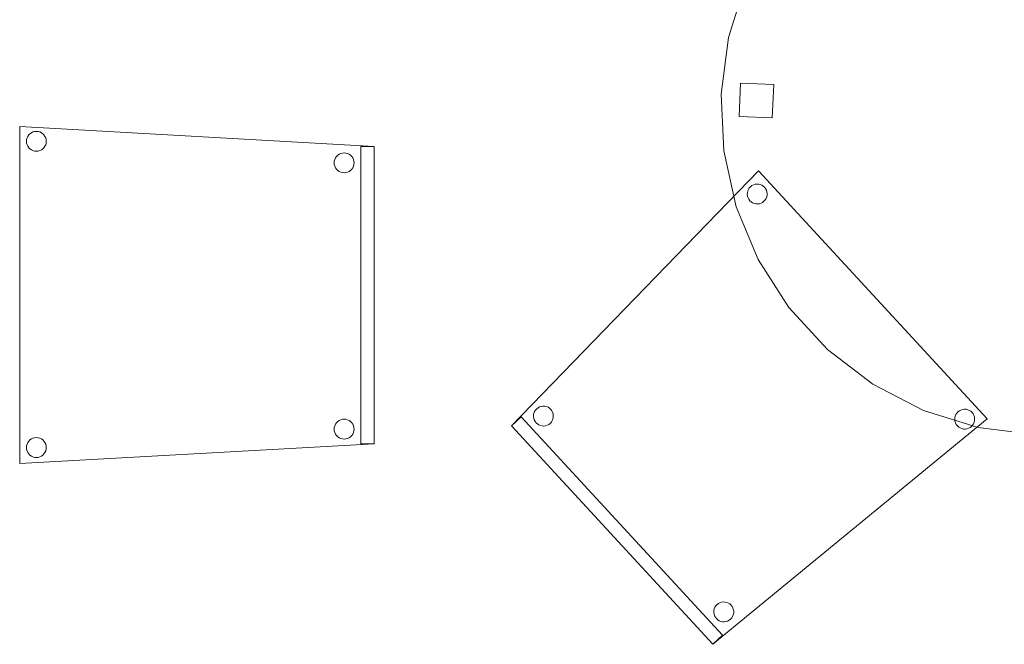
# Model space of a CAD drawing. Header units: metres. Extents: x 397.7 to 427.5, y 12.7 to 28.4.
# Tile 13 of 72: x 401.8 to 403.3, y 20.7 to 21.6. Entities that reach past the tile are written whole.
import ezdxf

# ---------------------------------------------------------------- set-up
doc = ezdxf.new("R2010")
doc.units = ezdxf.units.M
doc.layers.add('02_MOBILIARIO', color=7, linetype='Continuous', lineweight=18)
doc.layers.add('A-DETL-____-MBND', color=7, linetype='Continuous', lineweight=18)

# ---------------------------------------------------------------- blocks, each defined once
blk = doc.blocks.new('Family - Cadira confident_P3-156578-06_CLI_AIGUA_P3')
at = {"layer": 'A-DETL-____-MBND', "color": 253, "true_color": 0xaaaaaa}
for p, q in [((0, 0.5065), (0.5326, 0.4765)), ((0, 0), (0, 0.5065)), ((0.5326, 0.4765), (0, 0.5065)), ((0, 0.5065), (0, 0)), ((0.0104, 0.4868), (0.0111, 0.4893)), ((0.0111, 0.4893), (0.0104, 0.4868)), ((0.0111, 0.4893), (0.0122, 0.4917)), ((0.0122, 0.4917), (0.0111, 0.4893)), ((0.0122, 0.4917), (0.0137, 0.4938)), ((0.0137, 0.4938), (0.0122, 0.4917)), ((0.0137, 0.4938), (0.0155, 0.4957)), ((0.0155, 0.4957), (0.0137, 0.4938)), ((0.0155, 0.4957), (0.0176, 0.4972)), ((0.0176, 0.4972), (0.0155, 0.4957)), ((0.0176, 0.4972), (0.02, 0.4983)), ((0.02, 0.4983), (0.0176, 0.4972)), ((0.02, 0.4983), (0.0225, 0.4989)), ((0.0225, 0.4989), (0.02, 0.4983)), ((0.0225, 0.4989), (0.0251, 0.4992)), ((0.0251, 0.4992), (0.0225, 0.4989)), ((0.0251, 0.4992), (0.0277, 0.4989)), ((0.0277, 0.4989), (0.0251, 0.4992)), ((0.0277, 0.4989), (0.0302, 0.4983)), ((0.0302, 0.4983), (0.0277, 0.4989)), ((0.0302, 0.4983), (0.0326, 0.4972)), ((0.0326, 0.4972), (0.0302, 0.4983)), ((0.0326, 0.4972), (0.0347, 0.4957)), ((0.0347, 0.4957), (0.0326, 0.4972)), ((0.0347, 0.4957), (0.0365, 0.4938)), ((0.0365, 0.4938), (0.0347, 0.4957)), ((0.0365, 0.4938), (0.038, 0.4917)), ((0.038, 0.4917), (0.0365, 0.4938)), ((0.038, 0.4917), (0.0391, 0.4893)), ((0.0391, 0.4893), (0.038, 0.4917)), ((0.0391, 0.4893), (0.0398, 0.4868)), ((0.0398, 0.4868), (0.0391, 0.4893)), ((0.0102, 0.4842), (0.0104, 0.4868)), ((0.0104, 0.4868), (0.0102, 0.4842)), ((0.0104, 0.4816), (0.0102, 0.4842)), ((0.0102, 0.4842), (0.0104, 0.4816)), ((0.0111, 0.4791), (0.0104, 0.4816)), ((0.0104, 0.4816), (0.0111, 0.4791)), ((0.0122, 0.4768), (0.0111, 0.4791)), ((0.0111, 0.4791), (0.0122, 0.4768)), ((0.0136, 0.4746), (0.0122, 0.4768)), ((0.0122, 0.4768), (0.0136, 0.4746)), ((0.0155, 0.4728), (0.0136, 0.4746)), ((0.0136, 0.4746), (0.0155, 0.4728)), ((0.0365, 0.4746), (0.0347, 0.4728)), ((0.0347, 0.4728), (0.0365, 0.4746)), ((0.038, 0.4767), (0.0365, 0.4746)), ((0.0365, 0.4746), (0.038, 0.4767)), ((0.0391, 0.4791), (0.038, 0.4767)), ((0.038, 0.4767), (0.0391, 0.4791)), ((0.0398, 0.4816), (0.0391, 0.4791)), ((0.0391, 0.4791), (0.0398, 0.4816)), ((0.0398, 0.4868), (0.04, 0.4842)), ((0.04, 0.4842), (0.0398, 0.4868)), ((0.04, 0.4842), (0.0398, 0.4816)), ((0.0398, 0.4816), (0.04, 0.4842)), ((0.5126, 0.03), (0.5126, 0.4765)), ((0.5126, 0.4765), (0.5326, 0.4765)), ((0.5126, 0.4765), (0.5126, 0.03)), ((0.5326, 0.4765), (0.5126, 0.4765)), ((0.5326, 0.4765), (0.5326, 0.03)), ((0.5326, 0.03), (0.5326, 0.4765)), ((0.5326, 0.4765), (0.5326, 0.03)), ((0.5326, 0.03), (0.5326, 0.4765)), ((0.0176, 0.4713), (0.0155, 0.4728)), ((0.0155, 0.4728), (0.0176, 0.4713)), ((0.02, 0.4702), (0.0176, 0.4713)), ((0.0176, 0.4713), (0.02, 0.4702)), ((0.0225, 0.4695), (0.02, 0.4702)), ((0.02, 0.4702), (0.0225, 0.4695)), ((0.0251, 0.4693), (0.0225, 0.4695)), ((0.0225, 0.4695), (0.0251, 0.4693)), ((0.0277, 0.4695), (0.0251, 0.4693)), ((0.0251, 0.4693), (0.0277, 0.4695)), ((0.0302, 0.4702), (0.0277, 0.4695)), ((0.0277, 0.4695), (0.0302, 0.4702)), ((0.0326, 0.4713), (0.0302, 0.4702)), ((0.0302, 0.4702), (0.0326, 0.4713)), ((0.0347, 0.4728), (0.0326, 0.4713)), ((0.0326, 0.4713), (0.0347, 0.4728)), ((0.4735, 0.457), (0.4746, 0.4593)), ((0.4746, 0.4593), (0.4735, 0.457)), ((0.4746, 0.4593), (0.4761, 0.4615)), ((0.4761, 0.4615), (0.4746, 0.4593)), ((0.4761, 0.4615), (0.4779, 0.4633)), ((0.4779, 0.4633), (0.4761, 0.4615)), ((0.4779, 0.4633), (0.48, 0.4648)), ((0.48, 0.4648), (0.4779, 0.4633)), ((0.48, 0.4648), (0.4824, 0.4659)), ((0.4824, 0.4659), (0.48, 0.4648)), ((0.4824, 0.4659), (0.4849, 0.4666)), ((0.4849, 0.4666), (0.4824, 0.4659)), ((0.4849, 0.4666), (0.4875, 0.4668)), ((0.4875, 0.4668), (0.4849, 0.4666)), ((0.4875, 0.4668), (0.4901, 0.4666)), ((0.4901, 0.4666), (0.4875, 0.4668)), ((0.4901, 0.4666), (0.4926, 0.4659)), ((0.4926, 0.4659), (0.4901, 0.4666)), ((0.4926, 0.4659), (0.495, 0.4648)), ((0.495, 0.4648), (0.4926, 0.4659)), ((0.495, 0.4648), (0.4971, 0.4633)), ((0.4971, 0.4633), (0.495, 0.4648)), ((0.4971, 0.4633), (0.499, 0.4615)), ((0.499, 0.4615), (0.4971, 0.4633)), ((0.499, 0.4615), (0.5004, 0.4593)), ((0.5004, 0.4593), (0.499, 0.4615)), ((0.5004, 0.4593), (0.5015, 0.457)), ((0.5015, 0.457), (0.5004, 0.4593)), ((0.4726, 0.4519), (0.4728, 0.4545)), ((0.4728, 0.4545), (0.4726, 0.4519)), ((0.4728, 0.4493), (0.4726, 0.4519)), ((0.4726, 0.4519), (0.4728, 0.4493)), ((0.4728, 0.4545), (0.4735, 0.457)), ((0.4735, 0.457), (0.4728, 0.4545)), ((0.4735, 0.4468), (0.4728, 0.4493)), ((0.4728, 0.4493), (0.4735, 0.4468)), ((0.4746, 0.4444), (0.4735, 0.4468)), ((0.4735, 0.4468), (0.4746, 0.4444)), ((0.4761, 0.4423), (0.4746, 0.4444)), ((0.4746, 0.4444), (0.4761, 0.4423)), ((0.5004, 0.4444), (0.4989, 0.4423)), ((0.4989, 0.4423), (0.5004, 0.4444)), ((0.5015, 0.4467), (0.5004, 0.4444)), ((0.5004, 0.4444), (0.5015, 0.4467)), ((0.5015, 0.457), (0.5022, 0.4544)), ((0.5022, 0.4544), (0.5015, 0.457)), ((0.5022, 0.4493), (0.5015, 0.4467)), ((0.5015, 0.4467), (0.5022, 0.4493)), ((0.5022, 0.4544), (0.5024, 0.4519)), ((0.5024, 0.4519), (0.5022, 0.4544)), ((0.5024, 0.4519), (0.5022, 0.4493)), ((0.5022, 0.4493), (0.5024, 0.4519)), ((0.4779, 0.4404), (0.4761, 0.4423)), ((0.4761, 0.4423), (0.4779, 0.4404)), ((0.48, 0.4389), (0.4779, 0.4404)), ((0.4779, 0.4404), (0.48, 0.4389)), ((0.4824, 0.4378), (0.48, 0.4389)), ((0.48, 0.4389), (0.4824, 0.4378)), ((0.4849, 0.4372), (0.4824, 0.4378)), ((0.4824, 0.4378), (0.4849, 0.4372)), ((0.4875, 0.4369), (0.4849, 0.4372)), ((0.4849, 0.4372), (0.4875, 0.4369)), ((0.4901, 0.4372), (0.4875, 0.4369)), ((0.4875, 0.4369), (0.4901, 0.4372)), ((0.4926, 0.4378), (0.4901, 0.4372)), ((0.4901, 0.4372), (0.4926, 0.4378)), ((0.495, 0.4389), (0.4926, 0.4378)), ((0.4926, 0.4378), (0.495, 0.4389)), ((0.4971, 0.4404), (0.495, 0.4389)), ((0.495, 0.4389), (0.4971, 0.4404)), ((0.4989, 0.4423), (0.4971, 0.4404)), ((0.4971, 0.4404), (0.4989, 0.4423)), ((0.4735, 0.057), (0.4746, 0.0593)), ((0.4746, 0.0593), (0.4735, 0.057)), ((0.4746, 0.0593), (0.4761, 0.0615)), ((0.4761, 0.0615), (0.4746, 0.0593)), ((0.4761, 0.0615), (0.4779, 0.0633)), ((0.4779, 0.0633), (0.4761, 0.0615)), ((0.4779, 0.0633), (0.48, 0.0648)), ((0.48, 0.0648), (0.4779, 0.0633)), ((0.48, 0.0648), (0.4824, 0.0659)), ((0.4824, 0.0659), (0.48, 0.0648)), ((0.4824, 0.0659), (0.4849, 0.0666)), ((0.4849, 0.0666), (0.4824, 0.0659)), ((0.4849, 0.0666), (0.4875, 0.0668)), ((0.4875, 0.0668), (0.4849, 0.0666)), ((0.4875, 0.0668), (0.4901, 0.0666)), ((0.4901, 0.0666), (0.4875, 0.0668)), ((0.4901, 0.0666), (0.4926, 0.0659)), ((0.4926, 0.0659), (0.4901, 0.0666)), ((0.4926, 0.0659), (0.495, 0.0648)), ((0.495, 0.0648), (0.4926, 0.0659)), ((0.495, 0.0648), (0.4971, 0.0633)), ((0.4971, 0.0633), (0.495, 0.0648)), ((0.4971, 0.0633), (0.499, 0.0615)), ((0.499, 0.0615), (0.4971, 0.0633)), ((0.499, 0.0615), (0.5004, 0.0593)), ((0.5004, 0.0593), (0.499, 0.0615)), ((0.5004, 0.0593), (0.5015, 0.057)), ((0.5015, 0.057), (0.5004, 0.0593)), ((0.4726, 0.0519), (0.4728, 0.0545)), ((0.4728, 0.0545), (0.4726, 0.0519)), ((0.4728, 0.0493), (0.4726, 0.0519)), ((0.4726, 0.0519), (0.4728, 0.0493)), ((0.4728, 0.0545), (0.4735, 0.057)), ((0.4735, 0.057), (0.4728, 0.0545)), ((0.4735, 0.0468), (0.4728, 0.0493)), ((0.4728, 0.0493), (0.4735, 0.0468)), ((0.4746, 0.0444), (0.4735, 0.0468)), ((0.4735, 0.0468), (0.4746, 0.0444)), ((0.4761, 0.0423), (0.4746, 0.0444)), ((0.4746, 0.0444), (0.4761, 0.0423)), ((0.5004, 0.0444), (0.4989, 0.0423)), ((0.4989, 0.0423), (0.5004, 0.0444)), ((0.5015, 0.0467), (0.5004, 0.0444)), ((0.5004, 0.0444), (0.5015, 0.0467)), ((0.5015, 0.057), (0.5022, 0.0544)), ((0.5022, 0.0544), (0.5015, 0.057)), ((0.5022, 0.0493), (0.5015, 0.0467)), ((0.5015, 0.0467), (0.5022, 0.0493)), ((0.5022, 0.0544), (0.5024, 0.0519)), ((0.5024, 0.0519), (0.5022, 0.0544)), ((0.5024, 0.0519), (0.5022, 0.0493)), ((0.5022, 0.0493), (0.5024, 0.0519)), ((0.5326, 0.03), (0, 0)), ((0, 0), (0.5326, 0.03)), ((0.0111, 0.0293), (0.0122, 0.0317)), ((0.0122, 0.0317), (0.0111, 0.0293)), ((0.0122, 0.0317), (0.0137, 0.0338)), ((0.0137, 0.0338), (0.0122, 0.0317)), ((0.0137, 0.0338), (0.0155, 0.0357)), ((0.0155, 0.0357), (0.0137, 0.0338)), ((0.0155, 0.0357), (0.0176, 0.0372)), ((0.0176, 0.0372), (0.0155, 0.0357)), ((0.0176, 0.0372), (0.02, 0.0383)), ((0.02, 0.0383), (0.0176, 0.0372)), ((0.02, 0.0383), (0.0225, 0.0389)), ((0.0225, 0.0389), (0.02, 0.0383)), ((0.0225, 0.0389), (0.0251, 0.0392)), ((0.0251, 0.0392), (0.0225, 0.0389)), ((0.0251, 0.0392), (0.0277, 0.0389)), ((0.0277, 0.0389), (0.0251, 0.0392)), ((0.0277, 0.0389), (0.0302, 0.0383)), ((0.0302, 0.0383), (0.0277, 0.0389)), ((0.0302, 0.0383), (0.0326, 0.0372)), ((0.0326, 0.0372), (0.0302, 0.0383)), ((0.0326, 0.0372), (0.0347, 0.0357)), ((0.0347, 0.0357), (0.0326, 0.0372)), ((0.0347, 0.0357), (0.0365, 0.0338)), ((0.0365, 0.0338), (0.0347, 0.0357)), ((0.0365, 0.0338), (0.038, 0.0317)), ((0.038, 0.0317), (0.0365, 0.0338)), ((0.038, 0.0317), (0.0391, 0.0293)), ((0.0391, 0.0293), (0.038, 0.0317)), ((0.4779, 0.0404), (0.4761, 0.0423)), ((0.4761, 0.0423), (0.4779, 0.0404)), ((0.48, 0.0389), (0.4779, 0.0404)), ((0.4779, 0.0404), (0.48, 0.0389)), ((0.4824, 0.0378), (0.48, 0.0389)), ((0.48, 0.0389), (0.4824, 0.0378)), ((0.4849, 0.0372), (0.4824, 0.0378)), ((0.4824, 0.0378), (0.4849, 0.0372)), ((0.4875, 0.0369), (0.4849, 0.0372)), ((0.4849, 0.0372), (0.4875, 0.0369)), ((0.4901, 0.0372), (0.4875, 0.0369)), ((0.4875, 0.0369), (0.4901, 0.0372)), ((0.4926, 0.0378), (0.4901, 0.0372)), ((0.4901, 0.0372), (0.4926, 0.0378)), ((0.495, 0.0389), (0.4926, 0.0378)), ((0.4926, 0.0378), (0.495, 0.0389)), ((0.4971, 0.0404), (0.495, 0.0389)), ((0.495, 0.0389), (0.4971, 0.0404)), ((0.4989, 0.0423), (0.4971, 0.0404)), ((0.4971, 0.0404), (0.4989, 0.0423)), ((0.5326, 0.03), (0.5126, 0.03)), ((0.5126, 0.03), (0.5326, 0.03)), ((0.0102, 0.0242), (0.0104, 0.0268)), ((0.0104, 0.0268), (0.0102, 0.0242)), ((0.0104, 0.0216), (0.0102, 0.0242)), ((0.0102, 0.0242), (0.0104, 0.0216)), ((0.0104, 0.0268), (0.0111, 0.0293)), ((0.0111, 0.0293), (0.0104, 0.0268)), ((0.0111, 0.0191), (0.0104, 0.0216)), ((0.0104, 0.0216), (0.0111, 0.0191)), ((0.0122, 0.0168), (0.0111, 0.0191)), ((0.0111, 0.0191), (0.0122, 0.0168)), ((0.0136, 0.0146), (0.0122, 0.0168)), ((0.0122, 0.0168), (0.0136, 0.0146)), ((0.038, 0.0167), (0.0365, 0.0146)), ((0.0365, 0.0146), (0.038, 0.0167)), ((0.0391, 0.0191), (0.038, 0.0167)), ((0.038, 0.0167), (0.0391, 0.0191)), ((0.0391, 0.0293), (0.0398, 0.0268)), ((0.0398, 0.0268), (0.0391, 0.0293)), ((0.0398, 0.0216), (0.0391, 0.0191)), ((0.0391, 0.0191), (0.0398, 0.0216)), ((0.0398, 0.0268), (0.04, 0.0242)), ((0.04, 0.0242), (0.0398, 0.0268)), ((0.04, 0.0242), (0.0398, 0.0216)), ((0.0398, 0.0216), (0.04, 0.0242)), ((0.0155, 0.0128), (0.0136, 0.0146)), ((0.0136, 0.0146), (0.0155, 0.0128)), ((0.0176, 0.0113), (0.0155, 0.0128)), ((0.0155, 0.0128), (0.0176, 0.0113)), ((0.02, 0.0102), (0.0176, 0.0113)), ((0.0176, 0.0113), (0.02, 0.0102)), ((0.0225, 0.0095), (0.02, 0.0102)), ((0.02, 0.0102), (0.0225, 0.0095)), ((0.0251, 0.0093), (0.0225, 0.0095)), ((0.0225, 0.0095), (0.0251, 0.0093)), ((0.0277, 0.0095), (0.0251, 0.0093)), ((0.0251, 0.0093), (0.0277, 0.0095)), ((0.0302, 0.0102), (0.0277, 0.0095)), ((0.0277, 0.0095), (0.0302, 0.0102)), ((0.0326, 0.0113), (0.0302, 0.0102)), ((0.0302, 0.0102), (0.0326, 0.0113)), ((0.0347, 0.0128), (0.0326, 0.0113)), ((0.0326, 0.0113), (0.0347, 0.0128)), ((0.0365, 0.0146), (0.0347, 0.0128)), ((0.0347, 0.0128), (0.0365, 0.0146))]:
    blk.add_line(p, q, dxfattribs=at)
blk = doc.blocks.new('Family - Cadira confident_P3-156783-06_CLI_AIGUA_P3')
at = {"layer": 'A-DETL-____-MBND', "color": 253, "true_color": 0xaaaaaa}
for p, q in [((0, 0.3284), (0.3713, 0.7113)), ((0.3713, 0.7113), (0, 0.3284)), ((0.3713, 0.7113), (0.7146, 0.3389)), ((0.7146, 0.3389), (0.3713, 0.7113)), ((0.3545, 0.6784), (0.355, 0.681)), ((0.355, 0.681), (0.3545, 0.6784)), ((0.355, 0.681), (0.356, 0.6834)), ((0.356, 0.6834), (0.355, 0.681)), ((0.356, 0.6834), (0.3574, 0.6856)), ((0.3574, 0.6856), (0.356, 0.6834)), ((0.3574, 0.6856), (0.3592, 0.6875)), ((0.3592, 0.6875), (0.3574, 0.6856)), ((0.3592, 0.6875), (0.3612, 0.6891)), ((0.3612, 0.6891), (0.3592, 0.6875)), ((0.3612, 0.6891), (0.3635, 0.6903)), ((0.3635, 0.6903), (0.3612, 0.6891)), ((0.3635, 0.6903), (0.366, 0.6911)), ((0.366, 0.6911), (0.3635, 0.6903)), ((0.366, 0.6911), (0.3686, 0.6914)), ((0.3686, 0.6914), (0.366, 0.6911)), ((0.3686, 0.6914), (0.3712, 0.6913)), ((0.3712, 0.6913), (0.3686, 0.6914)), ((0.3712, 0.6913), (0.3738, 0.6908)), ((0.3738, 0.6908), (0.3712, 0.6913)), ((0.3738, 0.6908), (0.3762, 0.6898)), ((0.3762, 0.6898), (0.3738, 0.6908)), ((0.3762, 0.6898), (0.3784, 0.6884)), ((0.3784, 0.6884), (0.3762, 0.6898)), ((0.3784, 0.6884), (0.3803, 0.6866)), ((0.3803, 0.6866), (0.3784, 0.6884)), ((0.3803, 0.6866), (0.3819, 0.6846)), ((0.3819, 0.6846), (0.3803, 0.6866)), ((0.3819, 0.6846), (0.3831, 0.6823)), ((0.3831, 0.6823), (0.3819, 0.6846)), ((0.3831, 0.6823), (0.3839, 0.6798)), ((0.3839, 0.6798), (0.3831, 0.6823)), ((0.3544, 0.6758), (0.3545, 0.6784)), ((0.3545, 0.6784), (0.3544, 0.6758)), ((0.3547, 0.6733), (0.3544, 0.6758)), ((0.3544, 0.6758), (0.3547, 0.6733)), ((0.3555, 0.6708), (0.3547, 0.6733)), ((0.3547, 0.6733), (0.3555, 0.6708)), ((0.3567, 0.6685), (0.3555, 0.6708)), ((0.3555, 0.6708), (0.3567, 0.6685)), ((0.3583, 0.6664), (0.3567, 0.6685)), ((0.3567, 0.6685), (0.3583, 0.6664)), ((0.3602, 0.6647), (0.3583, 0.6664)), ((0.3583, 0.6664), (0.3602, 0.6647)), ((0.3812, 0.6675), (0.3794, 0.6655)), ((0.3794, 0.6655), (0.3812, 0.6675)), ((0.3826, 0.6697), (0.3812, 0.6675)), ((0.3812, 0.6675), (0.3826, 0.6697)), ((0.3836, 0.6721), (0.3826, 0.6697)), ((0.3826, 0.6697), (0.3836, 0.6721)), ((0.3841, 0.6746), (0.3836, 0.6721)), ((0.3836, 0.6721), (0.3841, 0.6746)), ((0.3839, 0.6798), (0.3842, 0.6772)), ((0.3842, 0.6772), (0.3839, 0.6798)), ((0.3842, 0.6772), (0.3841, 0.6746)), ((0.3841, 0.6746), (0.3842, 0.6772)), ((0.3624, 0.6633), (0.3602, 0.6647)), ((0.3602, 0.6647), (0.3624, 0.6633)), ((0.3648, 0.6623), (0.3624, 0.6633)), ((0.3624, 0.6633), (0.3648, 0.6623)), ((0.3674, 0.6617), (0.3648, 0.6623)), ((0.3648, 0.6623), (0.3674, 0.6617)), ((0.37, 0.6616), (0.3674, 0.6617)), ((0.3674, 0.6617), (0.37, 0.6616)), ((0.3726, 0.6619), (0.37, 0.6616)), ((0.37, 0.6616), (0.3726, 0.6619)), ((0.375, 0.6627), (0.3726, 0.6619)), ((0.3726, 0.6619), (0.375, 0.6627)), ((0.3773, 0.6639), (0.375, 0.6627)), ((0.375, 0.6627), (0.3773, 0.6639)), ((0.3794, 0.6655), (0.3773, 0.6639)), ((0.3773, 0.6639), (0.3794, 0.6655)), ((0.0379, 0.3538), (0.0399, 0.3554)), ((0.0399, 0.3554), (0.0379, 0.3538)), ((0.0399, 0.3554), (0.0422, 0.3566)), ((0.0422, 0.3566), (0.0399, 0.3554)), ((0.0422, 0.3566), (0.0447, 0.3574)), ((0.0447, 0.3574), (0.0422, 0.3566)), ((0.0447, 0.3574), (0.0473, 0.3578)), ((0.0473, 0.3578), (0.0447, 0.3574)), ((0.0473, 0.3578), (0.0499, 0.3577)), ((0.0499, 0.3577), (0.0473, 0.3578)), ((0.0499, 0.3577), (0.0524, 0.3571)), ((0.0524, 0.3571), (0.0499, 0.3577)), ((0.0524, 0.3571), (0.0549, 0.3561)), ((0.0549, 0.3561), (0.0524, 0.3571)), ((0.0549, 0.3561), (0.0571, 0.3547)), ((0.0571, 0.3547), (0.0549, 0.3561)), ((0, 0.3284), (0.0147, 0.3419)), ((0.0147, 0.3419), (0, 0.3284)), ((0.0147, 0.3419), (0.3173, 0.0136)), ((0.3173, 0.0136), (0.0147, 0.3419)), ((0.0331, 0.3422), (0.0332, 0.3448)), ((0.0332, 0.3448), (0.0331, 0.3422)), ((0.0334, 0.3396), (0.0331, 0.3422)), ((0.0331, 0.3422), (0.0334, 0.3396)), ((0.0332, 0.3448), (0.0337, 0.3473)), ((0.0337, 0.3473), (0.0332, 0.3448)), ((0.0337, 0.3473), (0.0347, 0.3497)), ((0.0347, 0.3497), (0.0337, 0.3473)), ((0.0347, 0.3497), (0.0361, 0.3519)), ((0.0361, 0.3519), (0.0347, 0.3497)), ((0.0361, 0.3519), (0.0379, 0.3538)), ((0.0379, 0.3538), (0.0361, 0.3519)), ((0.0571, 0.3547), (0.059, 0.353)), ((0.059, 0.353), (0.0571, 0.3547)), ((0.059, 0.353), (0.0606, 0.3509)), ((0.0606, 0.3509), (0.059, 0.353)), ((0.0606, 0.3509), (0.0618, 0.3486)), ((0.0618, 0.3486), (0.0606, 0.3509)), ((0.0618, 0.3486), (0.0626, 0.3461)), ((0.0626, 0.3461), (0.0618, 0.3486)), ((0.0628, 0.3409), (0.0622, 0.3384)), ((0.0622, 0.3384), (0.0628, 0.3409)), ((0.0626, 0.3461), (0.0629, 0.3435)), ((0.0629, 0.3435), (0.0626, 0.3461)), ((0.0629, 0.3435), (0.0628, 0.3409)), ((0.0628, 0.3409), (0.0629, 0.3435)), ((0.6662, 0.3402), (0.6668, 0.3427)), ((0.6668, 0.3427), (0.6662, 0.3402)), ((0.6668, 0.3427), (0.6678, 0.3451)), ((0.6678, 0.3451), (0.6668, 0.3427)), ((0.6678, 0.3451), (0.6691, 0.3473)), ((0.6691, 0.3473), (0.6678, 0.3451)), ((0.6691, 0.3473), (0.6709, 0.3492)), ((0.6709, 0.3492), (0.6691, 0.3473)), ((0.6709, 0.3492), (0.673, 0.3508)), ((0.673, 0.3508), (0.6709, 0.3492)), ((0.673, 0.3508), (0.6753, 0.352)), ((0.6753, 0.352), (0.673, 0.3508)), ((0.6753, 0.352), (0.6778, 0.3528)), ((0.6778, 0.3528), (0.6753, 0.352)), ((0.6778, 0.3528), (0.6803, 0.3532)), ((0.6803, 0.3532), (0.6778, 0.3528)), ((0.6803, 0.3532), (0.6829, 0.3531)), ((0.6829, 0.3531), (0.6803, 0.3532)), ((0.6829, 0.3531), (0.6855, 0.3525)), ((0.6855, 0.3525), (0.6829, 0.3531)), ((0.6855, 0.3525), (0.6879, 0.3515)), ((0.6879, 0.3515), (0.6855, 0.3525)), ((0.6879, 0.3515), (0.6901, 0.3501)), ((0.6901, 0.3501), (0.6879, 0.3515)), ((0.6901, 0.3501), (0.692, 0.3484)), ((0.692, 0.3484), (0.6901, 0.3501)), ((0.692, 0.3484), (0.6936, 0.3463)), ((0.6936, 0.3463), (0.692, 0.3484)), ((0.6936, 0.3463), (0.6948, 0.344)), ((0.6948, 0.344), (0.6936, 0.3463)), ((0.6948, 0.344), (0.6956, 0.3415)), ((0.6956, 0.3415), (0.6948, 0.344)), ((0.6956, 0.3415), (0.6959, 0.3389)), ((0.6959, 0.3389), (0.6956, 0.3415)), ((0.3026, 0), (0, 0.3284)), ((0, 0.3284), (0.3026, 0)), ((0.3026, 0), (0, 0.3284)), ((0, 0.3284), (0.3026, 0)), ((0.0342, 0.3371), (0.0334, 0.3396)), ((0.0334, 0.3396), (0.0342, 0.3371)), ((0.0354, 0.3348), (0.0342, 0.3371)), ((0.0342, 0.3371), (0.0354, 0.3348)), ((0.037, 0.3327), (0.0354, 0.3348)), ((0.0354, 0.3348), (0.037, 0.3327)), ((0.0389, 0.331), (0.037, 0.3327)), ((0.037, 0.3327), (0.0389, 0.331)), ((0.0411, 0.3296), (0.0389, 0.331)), ((0.0389, 0.331), (0.0411, 0.3296)), ((0.0435, 0.3286), (0.0411, 0.3296)), ((0.0411, 0.3296), (0.0435, 0.3286)), ((0.0461, 0.328), (0.0435, 0.3286)), ((0.0435, 0.3286), (0.0461, 0.328)), ((0.0487, 0.3279), (0.0461, 0.328)), ((0.0461, 0.328), (0.0487, 0.3279)), ((0.0512, 0.3283), (0.0487, 0.3279)), ((0.0487, 0.3279), (0.0512, 0.3283)), ((0.0537, 0.3291), (0.0512, 0.3283)), ((0.0512, 0.3283), (0.0537, 0.3291)), ((0.056, 0.3303), (0.0537, 0.3291)), ((0.0537, 0.3291), (0.056, 0.3303)), ((0.0581, 0.3318), (0.056, 0.3303)), ((0.056, 0.3303), (0.0581, 0.3318)), ((0.0599, 0.3338), (0.0581, 0.3318)), ((0.0581, 0.3318), (0.0599, 0.3338)), ((0.0612, 0.336), (0.0599, 0.3338)), ((0.0599, 0.3338), (0.0612, 0.336)), ((0.0622, 0.3384), (0.0612, 0.336)), ((0.0612, 0.336), (0.0622, 0.3384)), ((0.7146, 0.3389), (0.3026, 0)), ((0.3026, 0), (0.7146, 0.3389)), ((0.6661, 0.3376), (0.6662, 0.3402)), ((0.6662, 0.3402), (0.6661, 0.3376)), ((0.6664, 0.335), (0.6661, 0.3376)), ((0.6661, 0.3376), (0.6664, 0.335)), ((0.6672, 0.3325), (0.6664, 0.335)), ((0.6664, 0.335), (0.6672, 0.3325)), ((0.6684, 0.3302), (0.6672, 0.3325)), ((0.6672, 0.3325), (0.6684, 0.3302)), ((0.67, 0.3281), (0.6684, 0.3302)), ((0.6684, 0.3302), (0.67, 0.3281)), ((0.672, 0.3264), (0.67, 0.3281)), ((0.67, 0.3281), (0.672, 0.3264)), ((0.6742, 0.325), (0.672, 0.3264)), ((0.672, 0.3264), (0.6742, 0.325)), ((0.6891, 0.3257), (0.6868, 0.3245)), ((0.6868, 0.3245), (0.6891, 0.3257)), ((0.6911, 0.3273), (0.6891, 0.3257)), ((0.6891, 0.3257), (0.6911, 0.3273)), ((0.6929, 0.3292), (0.6911, 0.3273)), ((0.6911, 0.3273), (0.6929, 0.3292)), ((0.6943, 0.3314), (0.6929, 0.3292)), ((0.6929, 0.3292), (0.6943, 0.3314)), ((0.6953, 0.3338), (0.6943, 0.3314)), ((0.6943, 0.3314), (0.6953, 0.3338)), ((0.6958, 0.3363), (0.6953, 0.3338)), ((0.6953, 0.3338), (0.6958, 0.3363)), ((0.6959, 0.3389), (0.6958, 0.3363)), ((0.6958, 0.3363), (0.6959, 0.3389)), ((0.6766, 0.324), (0.6742, 0.325)), ((0.6742, 0.325), (0.6766, 0.324)), ((0.6791, 0.3234), (0.6766, 0.324)), ((0.6766, 0.324), (0.6791, 0.3234)), ((0.6817, 0.3233), (0.6791, 0.3234)), ((0.6791, 0.3234), (0.6817, 0.3233)), ((0.6843, 0.3237), (0.6817, 0.3233)), ((0.6817, 0.3233), (0.6843, 0.3237)), ((0.6868, 0.3245), (0.6843, 0.3237)), ((0.6843, 0.3237), (0.6868, 0.3245)), ((0.3072, 0.0578), (0.3089, 0.0597)), ((0.3089, 0.0597), (0.3072, 0.0578)), ((0.3089, 0.0597), (0.311, 0.0613)), ((0.311, 0.0613), (0.3089, 0.0597)), ((0.311, 0.0613), (0.3133, 0.0625)), ((0.3133, 0.0625), (0.311, 0.0613)), ((0.3133, 0.0625), (0.3158, 0.0633)), ((0.3158, 0.0633), (0.3133, 0.0625)), ((0.3158, 0.0633), (0.3184, 0.0636)), ((0.3184, 0.0636), (0.3158, 0.0633)), ((0.3184, 0.0636), (0.321, 0.0635)), ((0.321, 0.0635), (0.3184, 0.0636)), ((0.321, 0.0635), (0.3235, 0.0629)), ((0.3235, 0.0629), (0.321, 0.0635)), ((0.3235, 0.0629), (0.3259, 0.062)), ((0.3259, 0.062), (0.3235, 0.0629)), ((0.3259, 0.062), (0.3281, 0.0606)), ((0.3281, 0.0606), (0.3259, 0.062)), ((0.3281, 0.0606), (0.33, 0.0588)), ((0.33, 0.0588), (0.3281, 0.0606)), ((0.3041, 0.048), (0.3042, 0.0506)), ((0.3042, 0.0506), (0.3041, 0.048)), ((0.3045, 0.0454), (0.3041, 0.048)), ((0.3041, 0.048), (0.3045, 0.0454)), ((0.3042, 0.0506), (0.3048, 0.0532)), ((0.3048, 0.0532), (0.3042, 0.0506)), ((0.3053, 0.0429), (0.3045, 0.0454)), ((0.3045, 0.0454), (0.3053, 0.0429)), ((0.3048, 0.0532), (0.3058, 0.0556)), ((0.3058, 0.0556), (0.3048, 0.0532)), ((0.3058, 0.0556), (0.3072, 0.0578)), ((0.3072, 0.0578), (0.3058, 0.0556)), ((0.33, 0.0588), (0.3316, 0.0567)), ((0.3316, 0.0567), (0.33, 0.0588)), ((0.3316, 0.0567), (0.3328, 0.0544)), ((0.3328, 0.0544), (0.3316, 0.0567)), ((0.3328, 0.0544), (0.3336, 0.052)), ((0.3336, 0.052), (0.3328, 0.0544)), ((0.3339, 0.0468), (0.3333, 0.0442)), ((0.3333, 0.0442), (0.3339, 0.0468)), ((0.3336, 0.052), (0.334, 0.0494)), ((0.334, 0.0494), (0.3336, 0.052)), ((0.334, 0.0494), (0.3339, 0.0468)), ((0.3339, 0.0468), (0.334, 0.0494)), ((0.3065, 0.0406), (0.3053, 0.0429)), ((0.3053, 0.0429), (0.3065, 0.0406)), ((0.3081, 0.0386), (0.3065, 0.0406)), ((0.3065, 0.0406), (0.3081, 0.0386)), ((0.31, 0.0368), (0.3081, 0.0386)), ((0.3081, 0.0386), (0.31, 0.0368)), ((0.3122, 0.0354), (0.31, 0.0368)), ((0.31, 0.0368), (0.3122, 0.0354)), ((0.3146, 0.0344), (0.3122, 0.0354)), ((0.3122, 0.0354), (0.3146, 0.0344)), ((0.3171, 0.0339), (0.3146, 0.0344)), ((0.3146, 0.0344), (0.3171, 0.0339)), ((0.3197, 0.0338), (0.3171, 0.0339)), ((0.3171, 0.0339), (0.3197, 0.0338)), ((0.3223, 0.0341), (0.3197, 0.0338)), ((0.3197, 0.0338), (0.3223, 0.0341)), ((0.3248, 0.0349), (0.3223, 0.0341)), ((0.3223, 0.0341), (0.3248, 0.0349)), ((0.3271, 0.0361), (0.3248, 0.0349)), ((0.3248, 0.0349), (0.3271, 0.0361)), ((0.3292, 0.0377), (0.3271, 0.0361)), ((0.3271, 0.0361), (0.3292, 0.0377)), ((0.3309, 0.0396), (0.3292, 0.0377)), ((0.3292, 0.0377), (0.3309, 0.0396)), ((0.3323, 0.0418), (0.3309, 0.0396)), ((0.3309, 0.0396), (0.3323, 0.0418)), ((0.3333, 0.0442), (0.3323, 0.0418)), ((0.3323, 0.0418), (0.3333, 0.0442)), ((0.3173, 0.0136), (0.3026, 0)), ((0.3026, 0), (0.3173, 0.0136))]:
    blk.add_line(p, q, dxfattribs=at)
blk = doc.blocks.new('Family - Taula D100_P3-156821-06_CLI_AIGUA_P3')
at = {"layer": 'A-DETL-____-MBND', "color": 253, "true_color": 0xaaaaaa}
for p, q in [((0.3425, 0.9602), (0.4262, 0.979)), ((0.4262, 0.979), (0.3425, 0.9602)), ((0.4262, 0.979), (0.5118, 0.9829)), ((0.5118, 0.9829), (0.4262, 0.979)), ((0.5118, 0.9829), (0.5968, 0.9719)), ((0.5968, 0.9719), (0.5118, 0.9829)), ((0.5968, 0.9719), (0.6787, 0.9463)), ((0.6787, 0.9463), (0.5968, 0.9719)), ((0.2634, 0.9273), (0.3425, 0.9602)), ((0.3425, 0.9602), (0.2634, 0.9273)), ((0.4869, 0.9057), (0.489, 0.9557)), ((0.489, 0.9557), (0.4869, 0.9057)), ((0.489, 0.9557), (0.5389, 0.9536)), ((0.5389, 0.9536), (0.489, 0.9557)), ((0.5389, 0.9536), (0.5369, 0.9037)), ((0.5369, 0.9037), (0.5389, 0.9536)), ((0.6787, 0.9463), (0.7548, 0.9069)), ((0.7548, 0.9069), (0.6787, 0.9463)), ((0.1912, 0.881), (0.2634, 0.9273)), ((0.2634, 0.9273), (0.1912, 0.881)), ((0.5369, 0.9037), (0.4869, 0.9057)), ((0.4869, 0.9057), (0.5369, 0.9037)), ((0.7548, 0.9069), (0.823, 0.8549)), ((0.823, 0.8549), (0.7548, 0.9069)), ((0.1281, 0.823), (0.1912, 0.881)), ((0.1912, 0.881), (0.1281, 0.823)), ((0.823, 0.8549), (0.881, 0.7918)), ((0.881, 0.7918), (0.823, 0.8549)), ((0.076, 0.7548), (0.1281, 0.823)), ((0.1281, 0.823), (0.076, 0.7548)), ((0.881, 0.7918), (0.9273, 0.7196)), ((0.9273, 0.7196), (0.881, 0.7918)), ((0.0366, 0.6787), (0.076, 0.7548)), ((0.076, 0.7548), (0.0366, 0.6787)), ((0.9273, 0.7196), (0.9602, 0.6404)), ((0.9602, 0.6404), (0.9273, 0.7196)), ((0.011, 0.5968), (0.0366, 0.6787)), ((0.0366, 0.6787), (0.011, 0.5968)), ((0.9602, 0.6404), (0.979, 0.5568)), ((0.979, 0.5568), (0.9602, 0.6404)), ((0, 0.5118), (0.011, 0.5968)), ((0.011, 0.5968), (0, 0.5118)), ((0.979, 0.5568), (0.9829, 0.4711)), ((0.9829, 0.4711), (0.979, 0.5568)), ((0.0269, 0.4781), (0.0289, 0.5281)), ((0.0289, 0.5281), (0.0269, 0.4781)), ((0.0289, 0.5281), (0.0789, 0.526)), ((0.0789, 0.526), (0.0289, 0.5281)), ((0.0789, 0.526), (0.0768, 0.476)), ((0.0768, 0.476), (0.0789, 0.526)), ((0.0039, 0.4262), (0, 0.5118)), ((0, 0.5118), (0.0039, 0.4262)), ((0.9089, 0.4608), (0.9109, 0.5108)), ((0.9109, 0.5108), (0.9089, 0.4608)), ((0.9109, 0.5108), (0.9609, 0.5087)), ((0.9609, 0.5087), (0.9109, 0.5108)), ((0.9609, 0.5087), (0.9588, 0.4587)), ((0.9588, 0.4587), (0.9609, 0.5087)), ((0.0768, 0.476), (0.0269, 0.4781)), ((0.0269, 0.4781), (0.0768, 0.476)), ((0.9588, 0.4587), (0.9089, 0.4608)), ((0.9089, 0.4608), (0.9588, 0.4587)), ((0.9829, 0.4711), (0.9719, 0.3861)), ((0.9719, 0.3861), (0.9829, 0.4711)), ((0.0227, 0.3425), (0.0039, 0.4262)), ((0.0039, 0.4262), (0.0227, 0.3425)), ((0.9719, 0.3861), (0.9463, 0.3042)), ((0.9463, 0.3042), (0.9719, 0.3861)), ((0.0557, 0.2634), (0.0227, 0.3425)), ((0.0227, 0.3425), (0.0557, 0.2634)), ((0.9463, 0.3042), (0.9069, 0.2281)), ((0.9069, 0.2281), (0.9463, 0.3042)), ((0.1019, 0.1912), (0.0557, 0.2634)), ((0.0557, 0.2634), (0.1019, 0.1912)), ((0.9069, 0.2281), (0.8549, 0.16)), ((0.8549, 0.16), (0.9069, 0.2281)), ((0.16, 0.1281), (0.1019, 0.1912)), ((0.1019, 0.1912), (0.16, 0.1281)), ((0.8549, 0.16), (0.7918, 0.1019)), ((0.7918, 0.1019), (0.8549, 0.16)), ((0.2281, 0.076), (0.16, 0.1281)), ((0.16, 0.1281), (0.2281, 0.076)), ((0.7918, 0.1019), (0.7196, 0.0557)), ((0.7196, 0.0557), (0.7918, 0.1019)), ((0.3042, 0.0366), (0.2281, 0.076)), ((0.2281, 0.076), (0.3042, 0.0366)), ((0.4586, 0.0338), (0.4607, 0.0837)), ((0.4607, 0.0837), (0.4586, 0.0338)), ((0.4607, 0.0837), (0.5107, 0.0817)), ((0.5107, 0.0817), (0.4607, 0.0837)), ((0.5107, 0.0817), (0.5086, 0.0317)), ((0.5086, 0.0317), (0.5107, 0.0817)), ((0.7196, 0.0557), (0.6404, 0.0227)), ((0.6404, 0.0227), (0.7196, 0.0557)), ((0.3861, 0.011), (0.3042, 0.0366)), ((0.3042, 0.0366), (0.3861, 0.011)), ((0.5086, 0.0317), (0.4586, 0.0338)), ((0.4586, 0.0338), (0.5086, 0.0317)), ((0.6404, 0.0227), (0.5568, 0.0039)), ((0.5568, 0.0039), (0.6404, 0.0227)), ((0.4711, 0), (0.3861, 0.011)), ((0.3861, 0.011), (0.4711, 0)), ((0.5568, 0.0039), (0.4711, 0)), ((0.4711, 0), (0.5568, 0.0039))]:
    blk.add_line(p, q, dxfattribs=at)
blk = doc.blocks.new('LONDR55-XX_ZZ-ARQ-CAA-M3D-Londres55_ifc-1-06_CLI_AIGUA_P3')
at = {"layer": '02_MOBILIARIO', "color": 253, "lineweight": 18, "true_color": 0xaaaaaa}
for name, p in [('Family - Taula D100_P3-156821-06_CLI_AIGUA_P3', (402.8717, 20.9944)), ('Family - Cadira confident_P3-156578-06_CLI_AIGUA_P3', (401.8176, 20.9509)), ('Family - Cadira confident_P3-156783-06_CLI_AIGUA_P3', (402.5566, 20.6795))]:
    blk.add_blockref(name, p, dxfattribs=at)

msp = doc.modelspace()

# ---------------------------------------------------------------- block references
at = {"lineweight": 5}
msp.add_blockref('LONDR55-XX_ZZ-ARQ-CAA-M3D-Londres55_ifc-1-06_CLI_AIGUA_P3', (0, 0), dxfattribs=at)

doc.saveas('drawing.dxf')
